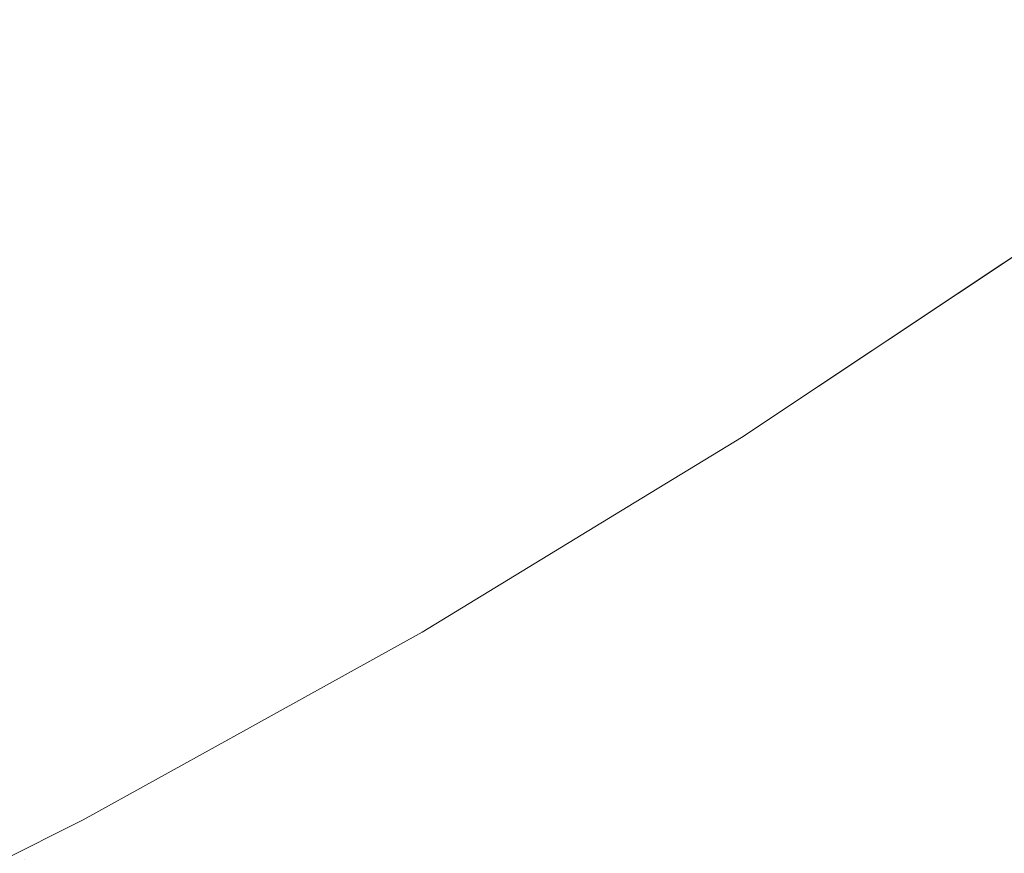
# Model space of a CAD drawing. Header units: centimetres. Extents: x -35.1 to 36.2, y 3.4 to 5.2.
# Tile 231 of 256: x 12.1533 to 12.1822, y 3.7358 to 3.7603. Entities that reach past the tile are written whole.
import ezdxf

# ---------------------------------------------------------------- set-up
doc = ezdxf.new("R2010")
doc.units = ezdxf.units.CM
doc.header["$LTSCALE"] = 2.54
doc.layers.add('Lucido design-1', color=7, linetype='Continuous')

# ---------------------------------------------------------------- blocks, each defined once
blk = doc.blocks.new('Gruppo-4-1')
at = {"color": 7, "linetype": 'Continuous', "lineweight": 9}
blk.add_3dface([(-34.952766, 5.100212, -1872.215514), (-34.952766, 3.500212, -1872.215514), (36.079692, 3.500212, -1872.215514), (36.079692, 5.100212, -1872.215514)], dxfattribs=at)
for points, invisible_edges in [([(12.154828, 3.760786, -1872.656569), (12.159905, 3.764008, -1872.656569), (12.161214, 3.762886, -1872.658665), (12.156095, 3.759638, -1872.658665)], 15), ([(12.169893, 3.763177, -1872.665138), (12.164834, 3.759785, -1872.665138), (12.16368, 3.760774, -1872.662952), (12.168702, 3.764143, -1872.662952)], 15), ([(12.173134, 3.76055, -1872.67184), (12.178109, 3.764072, -1872.67184), (12.179106, 3.763306, -1872.674113), (12.174103, 3.759764, -1872.674113)], 15), ([(12.153513, 3.761978, -1872.654508), (12.148311, 3.758859, -1872.654508), (12.146995, 3.760121, -1872.652484), (12.15215, 3.763212, -1872.652484)], 15), ([(12.171028, 3.762257, -1872.66735), (12.165936, 3.758842, -1872.66735), (12.164834, 3.759785, -1872.665138), (12.169893, 3.763177, -1872.665138)], 15), ([(12.174103, 3.759764, -1872.674113), (12.179106, 3.763306, -1872.674113), (12.180045, 3.762585, -1872.676402), (12.175015, 3.759024, -1872.676402)], 15), ([(12.156095, 3.759638, -1872.658665), (12.161214, 3.762886, -1872.658665), (12.162473, 3.761808, -1872.660793), (12.157314, 3.758535, -1872.660793)], 15), ([(12.175015, 3.759024, -1872.676402), (12.180045, 3.762585, -1872.676402), (12.180926, 3.761908, -1872.678705), (12.175872, 3.758329, -1872.678705)], 15), ([(12.172109, 3.761381, -1872.669585), (12.166984, 3.757944, -1872.669585), (12.165936, 3.758842, -1872.66735), (12.171028, 3.762257, -1872.66735)], 15), ([(12.154828, 3.760786, -1872.656569), (12.149582, 3.75764, -1872.656569), (12.148311, 3.758859, -1872.654508), (12.153513, 3.761978, -1872.654508)], 15), ([(12.157314, 3.758535, -1872.660793), (12.162473, 3.761808, -1872.660793), (12.16368, 3.760774, -1872.662952), (12.158482, 3.757477, -1872.662952)], 15), ([(12.175872, 3.758329, -1872.678705), (12.180926, 3.761908, -1872.678705), (12.18175, 3.761275, -1872.681018), (12.176673, 3.75768, -1872.681018)], 15), ([(12.173134, 3.76055, -1872.67184), (12.167978, 3.757092, -1872.67184), (12.166984, 3.757944, -1872.669585), (12.172109, 3.761381, -1872.669585)], 15), ([(12.176673, 3.75768, -1872.681018), (12.18175, 3.761275, -1872.681018), (12.182516, 3.760687, -1872.683339), (12.177417, 3.757076, -1872.683339)], 15), ([(12.156095, 3.759638, -1872.658665), (12.150806, 3.756466, -1872.658665), (12.149582, 3.75764, -1872.656569), (12.154828, 3.760786, -1872.656569)], 15), ([(12.158482, 3.757477, -1872.662952), (12.16368, 3.760774, -1872.662952), (12.164834, 3.759785, -1872.665138), (12.1596, 3.756464, -1872.665138)], 15), ([(12.174103, 3.759764, -1872.674113), (12.168918, 3.756287, -1872.674113), (12.167978, 3.757092, -1872.67184), (12.173134, 3.76055, -1872.67184)], 15), ([(12.177417, 3.757076, -1872.683339), (12.182516, 3.760687, -1872.683339), (12.183224, 3.760143, -1872.685667), (12.178105, 3.756518, -1872.685667)], 15), ([(12.178105, 3.756518, -1872.685667), (12.183224, 3.760143, -1872.685667), (12.183875, 3.759642, -1872.687998), (12.178738, 3.756005, -1872.687998)], 15), ([(12.157314, 3.758535, -1872.660793), (12.151983, 3.755338, -1872.660793), (12.150806, 3.756466, -1872.658665), (12.156095, 3.759638, -1872.658665)], 15), ([(12.1596, 3.756464, -1872.665138), (12.164834, 3.759785, -1872.665138), (12.165936, 3.758842, -1872.66735), (12.160666, 3.755498, -1872.66735)], 15), ([(12.175015, 3.759024, -1872.676402), (12.169804, 3.755529, -1872.676402), (12.168918, 3.756287, -1872.674113), (12.174103, 3.759764, -1872.674113)], 15), ([(12.178738, 3.756005, -1872.687998), (12.183875, 3.759642, -1872.687998), (12.18447, 3.759186, -1872.690331), (12.179316, 3.755536, -1872.690331)], 15), ([(12.179316, 3.755536, -1872.690331), (12.18447, 3.759186, -1872.690331), (12.185008, 3.758772, -1872.692664), (12.179839, 3.755112, -1872.692664)], 15), ([(12.160666, 3.755498, -1872.66735), (12.165936, 3.758842, -1872.66735), (12.166984, 3.757944, -1872.669585), (12.161681, 3.754579, -1872.669585)], 15), ([(12.175872, 3.758329, -1872.678705), (12.170635, 3.754817, -1872.678705), (12.169804, 3.755529, -1872.676402), (12.175015, 3.759024, -1872.676402)], 15), ([(12.179839, 3.755112, -1872.692664), (12.185008, 3.758772, -1872.692664), (12.185491, 3.758401, -1872.694993), (12.180309, 3.754732, -1872.694993)], 15), ([(12.158482, 3.757477, -1872.662952), (12.153111, 3.754256, -1872.662952), (12.151983, 3.755338, -1872.660793), (12.157314, 3.758535, -1872.660793)], 15), ([(12.176673, 3.75768, -1872.681018), (12.171411, 3.754152, -1872.681018), (12.170635, 3.754817, -1872.678705), (12.175872, 3.758329, -1872.678705)], 15), ([(12.180309, 3.754732, -1872.694993), (12.185491, 3.758401, -1872.694993), (12.185919, 3.758072, -1872.697318), (12.180725, 3.754394, -1872.697318)], 15), ([(12.161681, 3.754579, -1872.669585), (12.166984, 3.757944, -1872.669585), (12.167978, 3.757092, -1872.67184), (12.162643, 3.753708, -1872.67184)], 15), ([(12.180725, 3.754394, -1872.697318), (12.185919, 3.758072, -1872.697318), (12.186293, 3.757785, -1872.699636), (12.181088, 3.7541, -1872.699636)], 15), ([(12.177417, 3.757076, -1872.683339), (12.172133, 3.753533, -1872.683339), (12.171411, 3.754152, -1872.681018), (12.176673, 3.75768, -1872.681018)], 15), ([(12.181088, 3.7541, -1872.699636), (12.186293, 3.757785, -1872.699636), (12.186614, 3.757539, -1872.701944), (12.1814, 3.753847, -1872.701944)], 15), ([(12.1596, 3.756464, -1872.665138), (12.154191, 3.753221, -1872.665138), (12.153111, 3.754256, -1872.662952), (12.158482, 3.757477, -1872.662952)], 15), ([(12.1814, 3.753847, -1872.701944), (12.186614, 3.757539, -1872.701944), (12.186882, 3.757333, -1872.704243), (12.181661, 3.753635, -1872.704243)], 15), ([(12.181661, 3.753635, -1872.704243), (12.186882, 3.757333, -1872.704243), (12.187099, 3.757166, -1872.706529), (12.181872, 3.753464, -1872.706529)], 15), ([(12.162643, 3.753708, -1872.67184), (12.167978, 3.757092, -1872.67184), (12.168918, 3.756287, -1872.674113), (12.163553, 3.752883, -1872.674113)], 15), ([(12.178105, 3.756518, -1872.685667), (12.172801, 3.752961, -1872.685667), (12.172133, 3.753533, -1872.683339), (12.177417, 3.757076, -1872.683339)], 15), ([(12.181872, 3.753464, -1872.706529), (12.187099, 3.757166, -1872.706529), (12.187266, 3.757038, -1872.7088), (12.182034, 3.753333, -1872.7088)], 15), ([(12.182034, 3.753333, -1872.7088), (12.187266, 3.757038, -1872.7088), (12.187384, 3.756947, -1872.711056), (12.182148, 3.75324, -1872.711056)], 15), ([(12.182148, 3.75324, -1872.711056), (12.187384, 3.756947, -1872.711056), (12.187454, 3.756894, -1872.713294), (12.182216, 3.753185, -1872.713294)], 15), ([(12.182216, 3.753185, -1872.713294), (12.187454, 3.756894, -1872.713294), (12.183349, 3.753936, -1872.715514)], 11), ([(12.160666, 3.755498, -1872.66735), (12.155221, 3.752233, -1872.66735), (12.154191, 3.753221, -1872.665138), (12.1596, 3.756464, -1872.665138)], 15), ([(12.178738, 3.756005, -1872.687998), (12.173415, 3.752435, -1872.687998), (12.172801, 3.752961, -1872.685667), (12.178105, 3.756518, -1872.685667)], 15), ([(12.163553, 3.752883, -1872.674113), (12.168918, 3.756287, -1872.674113), (12.169804, 3.755529, -1872.676402), (12.164411, 3.752107, -1872.676402)], 15), ([(12.179316, 3.755536, -1872.690331), (12.173976, 3.751955, -1872.690331), (12.173415, 3.752435, -1872.687998), (12.178738, 3.756005, -1872.687998)], 15), ([(12.161681, 3.754579, -1872.669585), (12.156201, 3.751293, -1872.669585), (12.155221, 3.752233, -1872.66735), (12.160666, 3.755498, -1872.66735)], 15), ([(12.164411, 3.752107, -1872.676402), (12.169804, 3.755529, -1872.676402), (12.170635, 3.754817, -1872.678705), (12.165215, 3.751378, -1872.678705)], 15), ([(12.179839, 3.755112, -1872.692664), (12.174483, 3.75152, -1872.692664), (12.173976, 3.751955, -1872.690331), (12.179316, 3.755536, -1872.690331)], 15), ([(12.180309, 3.754732, -1872.694993), (12.174938, 3.751131, -1872.694993), (12.174483, 3.75152, -1872.692664), (12.179839, 3.755112, -1872.692664)], 15), ([(12.165215, 3.751378, -1872.678705), (12.170635, 3.754817, -1872.678705), (12.171411, 3.754152, -1872.681018), (12.165967, 3.750698, -1872.681018)], 15), ([(12.180725, 3.754394, -1872.697318), (12.175342, 3.750785, -1872.697318), (12.174938, 3.751131, -1872.694993), (12.180309, 3.754732, -1872.694993)], 15), ([(12.162643, 3.753708, -1872.67184), (12.157131, 3.750402, -1872.67184), (12.156201, 3.751293, -1872.669585), (12.161681, 3.754579, -1872.669585)], 15), ([(12.14757, 3.751119, -1872.662952), (12.153111, 3.754256, -1872.662952), (12.154191, 3.753221, -1872.665138), (12.14861, 3.750061, -1872.665138)], 15), ([(12.165967, 3.750698, -1872.681018), (12.171411, 3.754152, -1872.681018), (12.172133, 3.753533, -1872.683339), (12.166666, 3.750064, -1872.683339)], 15), ([(12.181088, 3.7541, -1872.699636), (12.175694, 3.750483, -1872.699636), (12.175342, 3.750785, -1872.697318), (12.180725, 3.754394, -1872.697318)], 15), ([(12.183349, 3.753936, -1872.915514), (12.176787, 3.749562, -1872.915514), (12.174504, 3.74804, -1872.715514), (12.182225, 3.753187, -1872.715514)], 10), ([(12.1814, 3.753847, -1872.701944), (12.175997, 3.750224, -1872.701944), (12.175694, 3.750483, -1872.699636), (12.181088, 3.7541, -1872.699636)], 15), ([(12.181661, 3.753635, -1872.704243), (12.17625, 3.750007, -1872.704243), (12.175997, 3.750224, -1872.701944), (12.1814, 3.753847, -1872.701944)], 15), ([(12.176821, 3.749518, -1872.917089), (12.176787, 3.749562, -1872.915514), (12.183349, 3.753936, -1872.915514), (12.18225, 3.753158, -1872.917089)], 13), ([(12.183349, 3.753936, -1872.715514), (12.182225, 3.753187, -1872.715514), (12.182216, 3.753185, -1872.713294)], 10), ([(12.182225, 3.753187, -1872.715514), (12.183349, 3.753936, -1872.715514), (12.183349, 3.753936, -1872.915514)], 10), ([(12.163553, 3.752883, -1872.674113), (12.15801, 3.749559, -1872.674113), (12.157131, 3.750402, -1872.67184), (12.162643, 3.753708, -1872.67184)], 15), ([(12.181872, 3.753464, -1872.706529), (12.176455, 3.749832, -1872.706529), (12.17625, 3.750007, -1872.704243), (12.181661, 3.753635, -1872.704243)], 15), ([(12.166666, 3.750064, -1872.683339), (12.172133, 3.753533, -1872.683339), (12.172801, 3.752961, -1872.685667), (12.167312, 3.749479, -1872.685667)], 15), ([(12.182034, 3.753333, -1872.7088), (12.176612, 3.749697, -1872.7088), (12.176455, 3.749832, -1872.706529), (12.181872, 3.753464, -1872.706529)], 15), ([(12.182148, 3.75324, -1872.711056), (12.176723, 3.749602, -1872.711056), (12.176612, 3.749697, -1872.7088), (12.182034, 3.753333, -1872.7088)], 15), ([(12.14861, 3.750061, -1872.665138), (12.154191, 3.753221, -1872.665138), (12.155221, 3.752233, -1872.66735), (12.149602, 3.749052, -1872.66735)], 15), ([(12.167312, 3.749479, -1872.685667), (12.172801, 3.752961, -1872.685667), (12.173415, 3.752435, -1872.687998), (12.167907, 3.74894, -1872.687998)], 15), ([(12.182225, 3.753187, -1872.715514), (12.174504, 3.74804, -1872.715514), (12.176789, 3.749546, -1872.713294)], 10), ([(12.182216, 3.753185, -1872.713294), (12.176789, 3.749546, -1872.713294), (12.176723, 3.749602, -1872.711056), (12.182148, 3.75324, -1872.711056)], 15), ([(12.176789, 3.749546, -1872.713294), (12.182216, 3.753185, -1872.713294), (12.182225, 3.753187, -1872.715514)], 11), ([(12.18225, 3.753158, -1872.917089), (12.182284, 3.75313, -1872.918688), (12.176855, 3.749489, -1872.918688), (12.176821, 3.749518, -1872.917089)], 15), ([(12.176912, 3.74944, -1872.920311), (12.176855, 3.749489, -1872.918688), (12.182284, 3.75313, -1872.918688), (12.182343, 3.753082, -1872.920311)], 15), ([(12.182343, 3.753082, -1872.920311), (12.182427, 3.753014, -1872.921959), (12.176993, 3.74937, -1872.921959), (12.176912, 3.74944, -1872.920311)], 15), ([(12.177101, 3.749278, -1872.923631), (12.176993, 3.74937, -1872.921959), (12.182427, 3.753014, -1872.921959), (12.182538, 3.752924, -1872.923631)], 15), ([(12.164411, 3.752107, -1872.676402), (12.158838, 3.748765, -1872.676402), (12.15801, 3.749559, -1872.674113), (12.163553, 3.752883, -1872.674113)], 15), ([(12.182538, 3.752924, -1872.923631), (12.182676, 3.752812, -1872.925326), (12.177235, 3.749163, -1872.925326), (12.177101, 3.749278, -1872.923631)], 15), ([(12.177397, 3.749024, -1872.927046), (12.177235, 3.749163, -1872.925326), (12.182676, 3.752812, -1872.925326), (12.182843, 3.752676, -1872.927046)], 15), ([(12.182843, 3.752676, -1872.927046), (12.183041, 3.752516, -1872.928788), (12.177589, 3.74886, -1872.928788), (12.177397, 3.749024, -1872.927046)], 15), ([(12.167907, 3.74894, -1872.687998), (12.173415, 3.752435, -1872.687998), (12.173976, 3.751955, -1872.690331), (12.168449, 3.748449, -1872.690331)], 15), ([(12.177811, 3.74867, -1872.930554), (12.177589, 3.74886, -1872.928788), (12.183041, 3.752516, -1872.928788), (12.18327, 3.752331, -1872.930554)], 15), ([(12.149602, 3.749052, -1872.66735), (12.155221, 3.752233, -1872.66735), (12.156201, 3.751293, -1872.669585), (12.150547, 3.748092, -1872.669585)], 15), ([(12.165215, 3.751378, -1872.678705), (12.159615, 3.74802, -1872.678705), (12.158838, 3.748765, -1872.676402), (12.164411, 3.752107, -1872.676402)], 15), ([(12.18327, 3.752331, -1872.930554), (12.183531, 3.752118, -1872.932342), (12.178065, 3.748453, -1872.932342), (12.177811, 3.74867, -1872.930554)], 15), ([(12.178352, 3.748207, -1872.934153), (12.178065, 3.748453, -1872.932342), (12.183531, 3.752118, -1872.932342), (12.183827, 3.751879, -1872.934153)], 15), ([(12.168449, 3.748449, -1872.690331), (12.173976, 3.751955, -1872.690331), (12.174483, 3.75152, -1872.692664), (12.168941, 3.748004, -1872.692664)], 15), ([(12.183827, 3.751879, -1872.934153), (12.184159, 3.75161, -1872.935985), (12.178673, 3.747932, -1872.935985), (12.178352, 3.748207, -1872.934153)], 15), ([(12.168941, 3.748004, -1872.692664), (12.174483, 3.75152, -1872.692664), (12.174938, 3.751131, -1872.694993), (12.169382, 3.747605, -1872.694993)], 15), ([(12.17903, 3.747626, -1872.937837), (12.178673, 3.747932, -1872.935985), (12.184159, 3.75161, -1872.935985), (12.184527, 3.751312, -1872.937837)], 15), ([(12.150547, 3.748092, -1872.669585), (12.156201, 3.751293, -1872.669585), (12.157131, 3.750402, -1872.67184), (12.151443, 3.747182, -1872.67184)], 15), ([(12.165967, 3.750698, -1872.681018), (12.160341, 3.747324, -1872.681018), (12.159615, 3.74802, -1872.678705), (12.165215, 3.751378, -1872.678705)], 15), ([(12.184527, 3.751312, -1872.937837), (12.184933, 3.750982, -1872.939711), (12.179424, 3.747288, -1872.939711), (12.17903, 3.747626, -1872.937837)], 15), ([(12.169382, 3.747605, -1872.694993), (12.174938, 3.751131, -1872.694993), (12.175342, 3.750785, -1872.697318), (12.169772, 3.747251, -1872.697318)], 15), ([(12.185379, 3.750621, -1872.941603), (12.179857, 3.746918, -1872.941603), (12.179424, 3.747288, -1872.939711), (12.184933, 3.750982, -1872.939711)], 15), ([(12.166666, 3.750064, -1872.683339), (12.161016, 3.746676, -1872.683339), (12.160341, 3.747324, -1872.681018), (12.165967, 3.750698, -1872.681018)], 15), ([(12.169772, 3.747251, -1872.697318), (12.175342, 3.750785, -1872.697318), (12.175694, 3.750483, -1872.699636), (12.170113, 3.746942, -1872.699636)], 15), ([(12.151443, 3.747182, -1872.67184), (12.157131, 3.750402, -1872.67184), (12.15801, 3.749559, -1872.674113), (12.15229, 3.746321, -1872.674113)], 15), ([(12.170113, 3.746942, -1872.699636), (12.175694, 3.750483, -1872.699636), (12.175997, 3.750224, -1872.701944), (12.170406, 3.746677, -1872.701944)], 15), ([(12.185865, 3.750226, -1872.943514), (12.180329, 3.746513, -1872.943514), (12.179857, 3.746918, -1872.941603), (12.185379, 3.750621, -1872.941603)], 15), ([(12.167312, 3.749479, -1872.685667), (12.161641, 3.746078, -1872.685667), (12.161016, 3.746676, -1872.683339), (12.166666, 3.750064, -1872.683339)], 15), ([(12.170406, 3.746677, -1872.701944), (12.175997, 3.750224, -1872.701944), (12.17625, 3.750007, -1872.704243), (12.170651, 3.746455, -1872.704243)], 15), ([(12.186395, 3.749797, -1872.945443), (12.180842, 3.746074, -1872.945443), (12.180329, 3.746513, -1872.943514), (12.185865, 3.750226, -1872.943514)], 15), ([(12.170651, 3.746455, -1872.704243), (12.17625, 3.750007, -1872.704243), (12.176455, 3.749832, -1872.706529), (12.170849, 3.746275, -1872.706529)], 15), ([(12.170849, 3.746275, -1872.706529), (12.176455, 3.749832, -1872.706529), (12.176612, 3.749697, -1872.7088), (12.171002, 3.746137, -1872.7088)], 15), ([(12.186968, 3.749332, -1872.947388), (12.181398, 3.745597, -1872.947388), (12.180842, 3.746074, -1872.945443), (12.186395, 3.749797, -1872.945443)], 15), ([(12.15229, 3.746321, -1872.674113), (12.15801, 3.749559, -1872.674113), (12.158838, 3.748765, -1872.676402), (12.153088, 3.74551, -1872.676402)], 15), ([(12.171002, 3.746137, -1872.7088), (12.176612, 3.749697, -1872.7088), (12.176723, 3.749602, -1872.711056), (12.171109, 3.74604, -1872.711056)], 15), ([(12.171109, 3.74604, -1872.711056), (12.176723, 3.749602, -1872.711056), (12.176789, 3.749546, -1872.713294), (12.171173, 3.745982, -1872.713294)], 15), ([(12.171173, 3.745982, -1872.713294), (12.176789, 3.749546, -1872.713294), (12.174504, 3.74804, -1872.715514)], 11), ([(12.176821, 3.749518, -1872.917089), (12.171237, 3.745925, -1872.918688), (12.174504, 3.74804, -1872.915514)], 11), ([(12.176821, 3.749518, -1872.917089), (12.176855, 3.749489, -1872.918688), (12.171237, 3.745925, -1872.918688)], 11), ([(12.171292, 3.745875, -1872.920311), (12.171237, 3.745925, -1872.918688), (12.176855, 3.749489, -1872.918688), (12.176912, 3.74944, -1872.920311)], 15), ([(12.174504, 3.74804, -1872.915514), (12.176787, 3.749562, -1872.915514), (12.176821, 3.749518, -1872.917089)], 10), ([(12.176787, 3.749562, -1872.915514), (12.174504, 3.74804, -1872.915514), (12.174504, 3.74804, -1872.715514)], 10), ([(12.167907, 3.74894, -1872.687998), (12.162215, 3.745527, -1872.687998), (12.161641, 3.746078, -1872.685667), (12.167312, 3.749479, -1872.685667)], 15), ([(12.176912, 3.74944, -1872.920311), (12.176993, 3.74937, -1872.921959), (12.171371, 3.745803, -1872.921959), (12.171292, 3.745875, -1872.920311)], 15), ([(12.171475, 3.745709, -1872.923631), (12.171371, 3.745803, -1872.921959), (12.176993, 3.74937, -1872.921959), (12.177101, 3.749278, -1872.923631)], 15), ([(12.177101, 3.749278, -1872.923631), (12.177235, 3.749163, -1872.925326), (12.171605, 3.745591, -1872.925326), (12.171475, 3.745709, -1872.923631)], 15), ([(12.187586, 3.748831, -1872.949348), (12.181998, 3.745084, -1872.949348), (12.181398, 3.745597, -1872.947388), (12.186968, 3.749332, -1872.947388)], 15), ([(12.168449, 3.748449, -1872.690331), (12.162739, 3.745024, -1872.690331), (12.162215, 3.745527, -1872.687998), (12.167907, 3.74894, -1872.687998)], 15), ([(12.171762, 3.745449, -1872.927046), (12.171605, 3.745591, -1872.925326), (12.177235, 3.749163, -1872.925326), (12.177397, 3.749024, -1872.927046)], 15), ([(12.177397, 3.749024, -1872.927046), (12.177589, 3.74886, -1872.928788), (12.171947, 3.745281, -1872.928788), (12.171762, 3.745449, -1872.927046)], 15), ([(12.153088, 3.74551, -1872.676402), (12.158838, 3.748765, -1872.676402), (12.159615, 3.74802, -1872.678705), (12.153836, 3.744749, -1872.678705)], 15), ([(12.172162, 3.745086, -1872.930554), (12.171947, 3.745281, -1872.928788), (12.177589, 3.74886, -1872.928788), (12.177811, 3.74867, -1872.930554)], 15), ([(12.177811, 3.74867, -1872.930554), (12.178065, 3.748453, -1872.932342), (12.172408, 3.744863, -1872.932342), (12.172162, 3.745086, -1872.930554)], 15), ([(12.188251, 3.748291, -1872.951323), (12.182643, 3.744531, -1872.951323), (12.181998, 3.745084, -1872.949348), (12.187586, 3.748831, -1872.949348)], 15), ([(12.168941, 3.748004, -1872.692664), (12.163214, 3.744569, -1872.692664), (12.162739, 3.745024, -1872.690331), (12.168449, 3.748449, -1872.690331)], 15), ([(12.172686, 3.744612, -1872.934153), (12.172408, 3.744863, -1872.932342), (12.178065, 3.748453, -1872.932342), (12.178352, 3.748207, -1872.934153)], 15), ([(12.171237, 3.745925, -1872.918688), (12.171167, 3.746008, -1872.915514), (12.174504, 3.74804, -1872.915514)], 9), ([(12.171167, 3.746008, -1872.715514), (12.174504, 3.74804, -1872.715514), (12.174504, 3.74804, -1872.915514), (12.171167, 3.746008, -1872.915514)], 10), ([(12.174504, 3.74804, -1872.715514), (12.171167, 3.746008, -1872.715514), (12.171173, 3.745982, -1872.713294)], 10), ([(12.178352, 3.748207, -1872.934153), (12.178673, 3.747932, -1872.935985), (12.172997, 3.74433, -1872.935985), (12.172686, 3.744612, -1872.934153)], 15), ([(12.153836, 3.744749, -1872.678705), (12.159615, 3.74802, -1872.678705), (12.160341, 3.747324, -1872.681018), (12.154536, 3.744037, -1872.681018)], 15), ([(12.169382, 3.747605, -1872.694993), (12.163639, 3.744161, -1872.694993), (12.163214, 3.744569, -1872.692664), (12.168941, 3.748004, -1872.692664)], 15), ([(12.173343, 3.744017, -1872.937837), (12.172997, 3.74433, -1872.935985), (12.178673, 3.747932, -1872.935985), (12.17903, 3.747626, -1872.937837)], 15), ([(12.169772, 3.747251, -1872.697318), (12.164017, 3.743799, -1872.697318), (12.163639, 3.744161, -1872.694993), (12.169382, 3.747605, -1872.694993)], 15), ([(12.17903, 3.747626, -1872.937837), (12.179424, 3.747288, -1872.939711), (12.173724, 3.743672, -1872.939711), (12.173343, 3.744017, -1872.937837)], 15), ([(12.154536, 3.744037, -1872.681018), (12.160341, 3.747324, -1872.681018), (12.161016, 3.746676, -1872.683339), (12.155187, 3.743376, -1872.683339)], 15), ([(12.170113, 3.746942, -1872.699636), (12.164346, 3.743483, -1872.699636), (12.164017, 3.743799, -1872.697318), (12.169772, 3.747251, -1872.697318)], 15), ([(12.174143, 3.743292, -1872.941603), (12.173724, 3.743672, -1872.939711), (12.179424, 3.747288, -1872.939711), (12.179857, 3.746918, -1872.941603)], 15), ([(12.170406, 3.746677, -1872.701944), (12.164629, 3.743212, -1872.701944), (12.164346, 3.743483, -1872.699636), (12.170113, 3.746942, -1872.699636)], 15), ([(12.179857, 3.746918, -1872.941603), (12.180329, 3.746513, -1872.943514), (12.1746, 3.742878, -1872.943514), (12.174143, 3.743292, -1872.941603)], 15), ([(12.155187, 3.743376, -1872.683339), (12.161016, 3.746676, -1872.683339), (12.161641, 3.746078, -1872.685667), (12.155788, 3.742764, -1872.685667)], 15), ([(12.170651, 3.746455, -1872.704243), (12.164866, 3.742985, -1872.704243), (12.164629, 3.743212, -1872.701944), (12.170406, 3.746677, -1872.701944)], 15), ([(12.170849, 3.746275, -1872.706529), (12.165057, 3.742802, -1872.706529), (12.164866, 3.742985, -1872.704243), (12.170651, 3.746455, -1872.704243)], 15), ([(12.1746, 3.742878, -1872.943514), (12.180329, 3.746513, -1872.943514), (12.180842, 3.746074, -1872.945443), (12.175097, 3.742428, -1872.945443)], 15), ([(12.155788, 3.742764, -1872.685667), (12.161641, 3.746078, -1872.685667), (12.162215, 3.745527, -1872.687998), (12.156342, 3.742202, -1872.687998)], 15), ([(12.171002, 3.746137, -1872.7088), (12.165204, 3.742661, -1872.7088), (12.165057, 3.742802, -1872.706529), (12.170849, 3.746275, -1872.706529)], 15), ([(12.165431, 3.742443, -1872.918688), (12.165097, 3.742313, -1872.915514), (12.171167, 3.746008, -1872.915514)], 9), ([(12.171167, 3.746008, -1872.915514), (12.165097, 3.742313, -1872.915514), (12.165097, 3.742313, -1872.715514), (12.171167, 3.746008, -1872.715514)], 10), ([(12.171167, 3.746008, -1872.715514), (12.165097, 3.742313, -1872.715514), (12.16537, 3.742502, -1872.713294)], 10), ([(12.171109, 3.74604, -1872.711056), (12.165308, 3.742561, -1872.711056), (12.165204, 3.742661, -1872.7088), (12.171002, 3.746137, -1872.7088)], 15), ([(12.171173, 3.745982, -1872.713294), (12.16537, 3.742502, -1872.713294), (12.165308, 3.742561, -1872.711056), (12.171109, 3.74604, -1872.711056)], 15), ([(12.16537, 3.742502, -1872.713294), (12.171173, 3.745982, -1872.713294), (12.171167, 3.746008, -1872.715514)], 11), ([(12.171167, 3.746008, -1872.915514), (12.171237, 3.745925, -1872.918688), (12.165431, 3.742443, -1872.918688)], 11), ([(12.175097, 3.742428, -1872.945443), (12.180842, 3.746074, -1872.945443), (12.181398, 3.745597, -1872.947388), (12.175635, 3.741941, -1872.947388)], 15), ([(12.165485, 3.742392, -1872.920311), (12.165431, 3.742443, -1872.918688), (12.171237, 3.745925, -1872.918688), (12.171292, 3.745875, -1872.920311)], 15), ([(12.171292, 3.745875, -1872.920311), (12.171371, 3.745803, -1872.921959), (12.165561, 3.742319, -1872.921959), (12.165485, 3.742392, -1872.920311)], 15), ([(12.165661, 3.742223, -1872.923631), (12.165561, 3.742319, -1872.921959), (12.171371, 3.745803, -1872.921959), (12.171475, 3.745709, -1872.923631)], 15), ([(12.153836, 3.744749, -1872.678705), (12.147882, 3.741571, -1872.678705), (12.147162, 3.742348, -1872.676402), (12.153088, 3.74551, -1872.676402)], 15), ([(12.156342, 3.742202, -1872.687998), (12.162215, 3.745527, -1872.687998), (12.162739, 3.745024, -1872.690331), (12.156847, 3.741689, -1872.690331)], 15), ([(12.171475, 3.745709, -1872.923631), (12.171605, 3.745591, -1872.925326), (12.165787, 3.742102, -1872.925326), (12.165661, 3.742223, -1872.923631)], 15), ([(12.165939, 3.741957, -1872.927046), (12.165787, 3.742102, -1872.925326), (12.171605, 3.745591, -1872.925326), (12.171762, 3.745449, -1872.927046)], 15), ([(12.171762, 3.745449, -1872.927046), (12.171947, 3.745281, -1872.928788), (12.166118, 3.741785, -1872.928788), (12.165939, 3.741957, -1872.927046)], 15), ([(12.175635, 3.741941, -1872.947388), (12.181398, 3.745597, -1872.947388), (12.181998, 3.745084, -1872.949348), (12.176216, 3.741415, -1872.949348)], 15), ([(12.166325, 3.741586, -1872.930554), (12.166118, 3.741785, -1872.928788), (12.171947, 3.745281, -1872.928788), (12.172162, 3.745086, -1872.930554)], 15), ([(12.156847, 3.741689, -1872.690331), (12.162739, 3.745024, -1872.690331), (12.163214, 3.744569, -1872.692664), (12.157304, 3.741224, -1872.692664)], 15), ([(12.172162, 3.745086, -1872.930554), (12.172408, 3.744863, -1872.932342), (12.166563, 3.741358, -1872.932342), (12.166325, 3.741586, -1872.930554)], 15), ([(12.166831, 3.741101, -1872.934153), (12.166563, 3.741358, -1872.932342), (12.172408, 3.744863, -1872.932342), (12.172686, 3.744612, -1872.934153)], 15), ([(12.176216, 3.741415, -1872.949348), (12.181998, 3.745084, -1872.949348), (12.182643, 3.744531, -1872.951323), (12.17684, 3.740849, -1872.951323)], 15), ([(12.154536, 3.744037, -1872.681018), (12.148554, 3.740845, -1872.681018), (12.147882, 3.741571, -1872.678705), (12.153836, 3.744749, -1872.678705)], 15), ([(12.157304, 3.741224, -1872.692664), (12.163214, 3.744569, -1872.692664), (12.163639, 3.744161, -1872.694993), (12.157714, 3.740807, -1872.694993)], 15), ([(12.172686, 3.744612, -1872.934153), (12.172997, 3.74433, -1872.935985), (12.167132, 3.740813, -1872.935985), (12.166831, 3.741101, -1872.934153)], 15), ([(12.167465, 3.740493, -1872.937837), (12.167132, 3.740813, -1872.935985), (12.172997, 3.74433, -1872.935985), (12.173343, 3.744017, -1872.937837)], 15), ([(12.17684, 3.740849, -1872.951323), (12.182643, 3.744531, -1872.951323), (12.183335, 3.743938, -1872.953311), (12.17751, 3.740242, -1872.953311)], 15), ([(12.155187, 3.743376, -1872.683339), (12.149179, 3.740171, -1872.683339), (12.148554, 3.740845, -1872.681018), (12.154536, 3.744037, -1872.681018)], 15), ([(12.157714, 3.740807, -1872.694993), (12.163639, 3.744161, -1872.694993), (12.164017, 3.743799, -1872.697318), (12.158078, 3.740437, -1872.697318)], 15), ([(12.173343, 3.744017, -1872.937837), (12.173724, 3.743672, -1872.939711), (12.167834, 3.740139, -1872.939711), (12.167465, 3.740493, -1872.937837)], 15), ([(12.158078, 3.740437, -1872.697318), (12.164017, 3.743799, -1872.697318), (12.164346, 3.743483, -1872.699636), (12.158395, 3.740114, -1872.699636)], 15), ([(12.17751, 3.740242, -1872.953311), (12.183335, 3.743938, -1872.953311), (12.184075, 3.743304, -1872.955309), (12.178227, 3.739593, -1872.955309)], 15), ([(12.158395, 3.740114, -1872.699636), (12.164346, 3.743483, -1872.699636), (12.164629, 3.743212, -1872.701944), (12.158668, 3.739837, -1872.701944)], 15), ([(12.168238, 3.739752, -1872.941603), (12.167834, 3.740139, -1872.939711), (12.173724, 3.743672, -1872.939711), (12.174143, 3.743292, -1872.941603)], 15), ([(12.155788, 3.742764, -1872.685667), (12.149758, 3.739546, -1872.685667), (12.149179, 3.740171, -1872.683339), (12.155187, 3.743376, -1872.683339)], 15), ([(12.158668, 3.739837, -1872.701944), (12.164629, 3.743212, -1872.701944), (12.164866, 3.742985, -1872.704243), (12.158896, 3.739606, -1872.704243)], 15), ([(12.174143, 3.743292, -1872.941603), (12.1746, 3.742878, -1872.943514), (12.16868, 3.739328, -1872.943514), (12.168238, 3.739752, -1872.941603)], 15), ([(12.178227, 3.739593, -1872.955309), (12.184075, 3.743304, -1872.955309), (12.184865, 3.742628, -1872.957318), (12.178991, 3.738901, -1872.957318)], 15), ([(12.158896, 3.739606, -1872.704243), (12.164866, 3.742985, -1872.704243), (12.165057, 3.742802, -1872.706529), (12.15908, 3.739418, -1872.706529)], 15), ([(12.175097, 3.742428, -1872.945443), (12.16916, 3.738868, -1872.945443), (12.16868, 3.739328, -1872.943514), (12.1746, 3.742878, -1872.943514)], 15), ([(12.156342, 3.742202, -1872.687998), (12.150289, 3.738972, -1872.687998), (12.149758, 3.739546, -1872.685667), (12.155788, 3.742764, -1872.685667)], 15), ([(12.15908, 3.739418, -1872.706529), (12.165057, 3.742802, -1872.706529), (12.165204, 3.742661, -1872.7088), (12.159222, 3.739274, -1872.7088)], 15), ([(12.159222, 3.739274, -1872.7088), (12.165204, 3.742661, -1872.7088), (12.165308, 3.742561, -1872.711056), (12.159322, 3.739172, -1872.711056)], 15), ([(12.159322, 3.739172, -1872.711056), (12.165308, 3.742561, -1872.711056), (12.16537, 3.742502, -1872.713294), (12.159381, 3.739112, -1872.713294)], 15), ([(12.178991, 3.738901, -1872.957318), (12.184865, 3.742628, -1872.957318), (12.185705, 3.741908, -1872.959334), (12.179804, 3.738164, -1872.959334)], 15), ([(12.159441, 3.739052, -1872.918688), (12.159373, 3.739142, -1872.915514), (12.165097, 3.742313, -1872.915514)], 9), ([(12.159373, 3.739142, -1872.715514), (12.165097, 3.742313, -1872.715514), (12.165097, 3.742313, -1872.915514), (12.159373, 3.739142, -1872.915514)], 10), ([(12.165097, 3.742313, -1872.715514), (12.159373, 3.739142, -1872.715514), (12.159381, 3.739112, -1872.713294)], 10), ([(12.159381, 3.739112, -1872.713294), (12.16537, 3.742502, -1872.713294), (12.165097, 3.742313, -1872.715514)], 11), ([(12.159492, 3.739, -1872.920311), (12.159441, 3.739052, -1872.918688), (12.165431, 3.742443, -1872.918688), (12.165485, 3.742392, -1872.920311)], 15), ([(12.165097, 3.742313, -1872.915514), (12.165431, 3.742443, -1872.918688), (12.159441, 3.739052, -1872.918688)], 11), ([(12.165485, 3.742392, -1872.920311), (12.165561, 3.742319, -1872.921959), (12.159566, 3.738925, -1872.921959), (12.159492, 3.739, -1872.920311)], 15), ([(12.159662, 3.738827, -1872.923631), (12.159566, 3.738925, -1872.921959), (12.165561, 3.742319, -1872.921959), (12.165661, 3.742223, -1872.923631)], 15), ([(12.175635, 3.741941, -1872.947388), (12.16968, 3.738369, -1872.947388), (12.16916, 3.738868, -1872.945443), (12.175097, 3.742428, -1872.945443)], 15), ([(12.156847, 3.741689, -1872.690331), (12.150775, 3.738449, -1872.690331), (12.150289, 3.738972, -1872.687998), (12.156342, 3.742202, -1872.687998)], 15), ([(12.165661, 3.742223, -1872.923631), (12.165787, 3.742102, -1872.925326), (12.159783, 3.738704, -1872.925326), (12.159662, 3.738827, -1872.923631)], 15), ([(12.15993, 3.738555, -1872.927046), (12.159783, 3.738704, -1872.925326), (12.165787, 3.742102, -1872.925326), (12.165939, 3.741957, -1872.927046)], 15), ([(12.165939, 3.741957, -1872.927046), (12.166118, 3.741785, -1872.928788), (12.160102, 3.738379, -1872.928788), (12.15993, 3.738555, -1872.927046)], 15), ([(12.157304, 3.741224, -1872.692664), (12.151214, 3.737974, -1872.692664), (12.150775, 3.738449, -1872.690331), (12.156847, 3.741689, -1872.690331)], 15), ([(12.160302, 3.738176, -1872.930554), (12.160102, 3.738379, -1872.928788), (12.166118, 3.741785, -1872.928788), (12.166325, 3.741586, -1872.930554)], 15), ([(12.176216, 3.741415, -1872.949348), (12.170241, 3.737832, -1872.949348), (12.16968, 3.738369, -1872.947388), (12.175635, 3.741941, -1872.947388)], 15), ([(12.179804, 3.738164, -1872.959334), (12.185705, 3.741908, -1872.959334), (12.186598, 3.741144, -1872.961357), (12.180668, 3.737382, -1872.961357)], 15), ([(12.166325, 3.741586, -1872.930554), (12.166563, 3.741358, -1872.932342), (12.160531, 3.737943, -1872.932342), (12.160302, 3.738176, -1872.930554)], 15), ([(12.17684, 3.740849, -1872.951323), (12.170844, 3.737253, -1872.951323), (12.170241, 3.737832, -1872.949348), (12.176216, 3.741415, -1872.949348)], 15), ([(12.157714, 3.740807, -1872.694993), (12.151608, 3.737549, -1872.694993), (12.151214, 3.737974, -1872.692664), (12.157304, 3.741224, -1872.692664)], 15), ([(12.16079, 3.737681, -1872.934153), (12.160531, 3.737943, -1872.932342), (12.166563, 3.741358, -1872.932342), (12.166831, 3.741101, -1872.934153)], 15), ([(12.166831, 3.741101, -1872.934153), (12.167132, 3.740813, -1872.935985), (12.161079, 3.737386, -1872.935985), (12.16079, 3.737681, -1872.934153)], 15), ([(12.180668, 3.737382, -1872.961357), (12.186598, 3.741144, -1872.961357), (12.187543, 3.740334, -1872.963384), (12.181584, 3.736553, -1872.963384)], 15), ([(12.158078, 3.740437, -1872.697318), (12.151958, 3.737172, -1872.697318), (12.151608, 3.737549, -1872.694993), (12.157714, 3.740807, -1872.694993)], 15), ([(12.161401, 3.737059, -1872.937837), (12.161079, 3.737386, -1872.935985), (12.167132, 3.740813, -1872.935985), (12.167465, 3.740493, -1872.937837)], 15), ([(12.17751, 3.740242, -1872.953311), (12.171491, 3.736633, -1872.953311), (12.170844, 3.737253, -1872.951323), (12.17684, 3.740849, -1872.951323)], 15), ([(12.158395, 3.740114, -1872.699636), (12.152263, 3.736842, -1872.699636), (12.151958, 3.737172, -1872.697318), (12.158078, 3.740437, -1872.697318)], 15), ([(12.167465, 3.740493, -1872.937837), (12.167834, 3.740139, -1872.939711), (12.161756, 3.736698, -1872.939711), (12.161401, 3.737059, -1872.937837)], 15), ([(12.178227, 3.739593, -1872.955309), (12.172183, 3.735969, -1872.955309), (12.171491, 3.736633, -1872.953311), (12.17751, 3.740242, -1872.953311)], 15), ([(12.181584, 3.736553, -1872.963384), (12.187543, 3.740334, -1872.963384), (12.188544, 3.739477, -1872.965413), (12.182552, 3.735675, -1872.965413)], 15), ([(12.158668, 3.739837, -1872.701944), (12.152525, 3.73656, -1872.701944), (12.152263, 3.736842, -1872.699636), (12.158395, 3.740114, -1872.699636)], 15), ([(12.162146, 3.736302, -1872.941603), (12.161756, 3.736698, -1872.939711), (12.167834, 3.740139, -1872.939711), (12.168238, 3.739752, -1872.941603)], 15), ([(12.158896, 3.739606, -1872.704243), (12.152744, 3.736323, -1872.704243), (12.152525, 3.73656, -1872.701944), (12.158668, 3.739837, -1872.701944)], 15), ([(12.168238, 3.739752, -1872.941603), (12.16868, 3.739328, -1872.943514), (12.162571, 3.73587, -1872.943514), (12.162146, 3.736302, -1872.941603)], 15), ([(12.15908, 3.739418, -1872.706529), (12.152921, 3.736132, -1872.706529), (12.152744, 3.736323, -1872.704243), (12.158896, 3.739606, -1872.704243)], 15), ([(12.159222, 3.739274, -1872.7088), (12.153058, 3.735985, -1872.7088), (12.152921, 3.736132, -1872.706529), (12.15908, 3.739418, -1872.706529)], 15), ([(12.178991, 3.738901, -1872.957318), (12.172921, 3.735261, -1872.957318), (12.172183, 3.735969, -1872.955309), (12.178227, 3.739593, -1872.955309)], 15), ([(12.159322, 3.739172, -1872.711056), (12.153154, 3.735881, -1872.711056), (12.153058, 3.735985, -1872.7088), (12.159222, 3.739274, -1872.7088)], 15), ([(12.159381, 3.739112, -1872.713294), (12.153211, 3.735819, -1872.713294), (12.153154, 3.735881, -1872.711056), (12.159322, 3.739172, -1872.711056)], 15), ([(12.15512, 3.736787, -1872.715514), (12.153211, 3.735819, -1872.713294), (12.159381, 3.739112, -1872.713294)], 11), ([(12.159441, 3.739052, -1872.918688), (12.153268, 3.735758, -1872.918688), (12.15512, 3.736787, -1872.915514)], 11), ([(12.153388, 3.735628, -1872.921959), (12.153268, 3.735758, -1872.918688), (12.159441, 3.739052, -1872.918688), (12.159492, 3.739, -1872.920311)], 15), ([(12.15512, 3.736787, -1872.915514), (12.159373, 3.739142, -1872.915514), (12.159441, 3.739052, -1872.918688)], 10), ([(12.159373, 3.739142, -1872.915514), (12.15512, 3.736787, -1872.915514), (12.15512, 3.736787, -1872.715514), (12.159373, 3.739142, -1872.715514)], 10), ([(12.159381, 3.739112, -1872.713294), (12.159373, 3.739142, -1872.715514), (12.15512, 3.736787, -1872.715514)], 9), ([(12.162571, 3.73587, -1872.943514), (12.16868, 3.739328, -1872.943514), (12.16916, 3.738868, -1872.945443), (12.163034, 3.7354, -1872.945443)], 15), ([(12.159492, 3.739, -1872.920311), (12.159566, 3.738925, -1872.921959), (12.153388, 3.735628, -1872.921959)], 11), ([(12.153481, 3.735528, -1872.923631), (12.153388, 3.735628, -1872.921959), (12.159566, 3.738925, -1872.921959), (12.159662, 3.738827, -1872.923631)], 15), ([(12.159662, 3.738827, -1872.923631), (12.159783, 3.738704, -1872.925326), (12.153597, 3.735402, -1872.925326), (12.153481, 3.735528, -1872.923631)], 15), ([(12.163034, 3.7354, -1872.945443), (12.16916, 3.738868, -1872.945443), (12.16968, 3.738369, -1872.947388), (12.163535, 3.734891, -1872.947388)], 15), ([(12.179804, 3.738164, -1872.959334), (12.173707, 3.734508, -1872.959334), (12.172921, 3.735261, -1872.957318), (12.178991, 3.738901, -1872.957318)], 15), ([(12.153738, 3.735251, -1872.927046), (12.153597, 3.735402, -1872.925326), (12.159783, 3.738704, -1872.925326), (12.15993, 3.738555, -1872.927046)], 15), ([(12.15993, 3.738555, -1872.927046), (12.160102, 3.738379, -1872.928788), (12.153904, 3.735072, -1872.928788), (12.153738, 3.735251, -1872.927046)], 15), ([(12.154096, 3.734864, -1872.930554), (12.153904, 3.735072, -1872.928788), (12.160102, 3.738379, -1872.928788), (12.160302, 3.738176, -1872.930554)], 15), ([(12.163535, 3.734891, -1872.947388), (12.16968, 3.738369, -1872.947388), (12.170241, 3.737832, -1872.949348), (12.164075, 3.734341, -1872.949348)], 15), ([(12.160302, 3.738176, -1872.930554), (12.160531, 3.737943, -1872.932342), (12.154316, 3.734627, -1872.932342), (12.154096, 3.734864, -1872.930554)], 15), ([(12.154564, 3.734359, -1872.934153), (12.154316, 3.734627, -1872.932342), (12.160531, 3.737943, -1872.932342), (12.16079, 3.737681, -1872.934153)], 15), ([(12.180668, 3.737382, -1872.961357), (12.174542, 3.733708, -1872.961357), (12.173707, 3.734508, -1872.959334), (12.179804, 3.738164, -1872.959334)], 15), ([(12.16079, 3.737681, -1872.934153), (12.161079, 3.737386, -1872.935985), (12.154842, 3.734058, -1872.935985), (12.154564, 3.734359, -1872.934153)], 15), ([(12.164075, 3.734341, -1872.949348), (12.170241, 3.737832, -1872.949348), (12.170844, 3.737253, -1872.951323), (12.164656, 3.73375, -1872.951323)], 15), ([(12.155152, 3.733725, -1872.937837), (12.154842, 3.734058, -1872.935985), (12.161079, 3.737386, -1872.935985), (12.161401, 3.737059, -1872.937837)], 15), ([(12.181584, 3.736553, -1872.963384), (12.175426, 3.73286, -1872.963384), (12.174542, 3.733708, -1872.961357), (12.180668, 3.737382, -1872.961357)], 15), ([(12.161401, 3.737059, -1872.937837), (12.161756, 3.736698, -1872.939711), (12.155493, 3.733356, -1872.939711), (12.155152, 3.733725, -1872.937837)], 15), ([(12.164656, 3.73375, -1872.951323), (12.170844, 3.737253, -1872.951323), (12.171491, 3.736633, -1872.953311), (12.16528, 3.733116, -1872.953311)], 15), ([(12.146861, 3.732647, -1872.915514), (12.15512, 3.736787, -1872.915514), (12.153268, 3.735758, -1872.918688), (12.146916, 3.732568, -1872.918688)], 14), ([(12.146861, 3.732647, -1872.715514), (12.15512, 3.736787, -1872.715514), (12.15512, 3.736787, -1872.915514), (12.146861, 3.732647, -1872.915514)], 10), ([(12.146861, 3.732631, -1872.713294), (12.153211, 3.735819, -1872.713294), (12.15512, 3.736787, -1872.715514), (12.146861, 3.732647, -1872.715514)], 11), ([(12.155867, 3.732952, -1872.941603), (12.155493, 3.733356, -1872.939711), (12.161756, 3.736698, -1872.939711), (12.162146, 3.736302, -1872.941603)], 15), ([(12.16528, 3.733116, -1872.953311), (12.171491, 3.736633, -1872.953311), (12.172183, 3.735969, -1872.955309), (12.165947, 3.732439, -1872.955309)], 15), ([(12.182552, 3.735675, -1872.965413), (12.176361, 3.731963, -1872.965413), (12.175426, 3.73286, -1872.963384), (12.181584, 3.736553, -1872.963384)], 15), ([(12.162146, 3.736302, -1872.941603), (12.162571, 3.73587, -1872.943514), (12.156276, 3.732511, -1872.943514), (12.155867, 3.732952, -1872.941603)], 15), ([(12.163034, 3.7354, -1872.945443), (12.156721, 3.732031, -1872.945443), (12.156276, 3.732511, -1872.943514), (12.162571, 3.73587, -1872.943514)], 15), ([(12.165947, 3.732439, -1872.955309), (12.172183, 3.735969, -1872.955309), (12.172921, 3.735261, -1872.957318), (12.166658, 3.731715, -1872.957318)], 15)]:
    blk.add_3dface(points, dxfattribs=dict(at, invisible_edges=invisible_edges))

msp = doc.modelspace()

# ---------------------------------------------------------------- block references
at = {"layer": 'Lucido design-1', "color": 7}
msp.add_blockref('Gruppo-4-1', (0, 0), dxfattribs=at)

doc.saveas('drawing.dxf')
